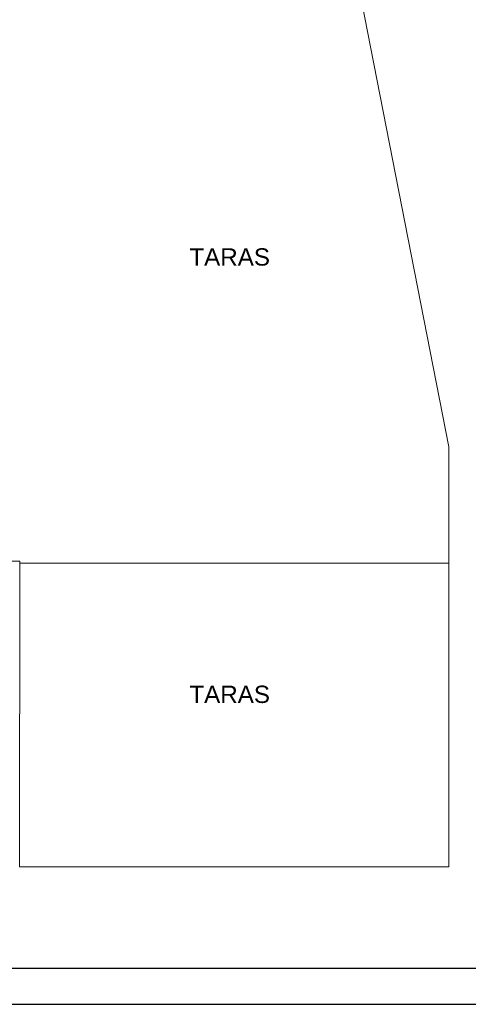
# Model space of a CAD drawing. Header units: inches. Extents: x 201967 to 338763, y -32705 to 30884.
# Tile 54 of 236: x 320937 to 322180, y -12398 to -9670. Entities that reach past the tile are written whole.
import ezdxf

# ---------------------------------------------------------------- set-up
doc = ezdxf.new("R2010")
doc.units = ezdxf.units.IN
doc.header["$MEASUREMENT"] = 0
doc.layers.add('_proj_SCHODY', color=2, linetype='Continuous', lineweight=9)
doc.styles.add('arialcce', font='arial.ttf')

msp = doc.modelspace()

# ---------------------------------------------------------------- linework, layer by layer
at = {"layer": '_proj_SCHODY', "color": 2}
msp.add_line((320936.76, -11176.35), (322125.48, -11176.35), dxfattribs=at)
msp.add_lwpolyline([(319019.14, -8603.43), (319999.14, -8574.03), (319999.14, -9306.3), (321822.99, -9306.34), (322125.48, -10853.64), (322125.49, -12016.74), (320936.54, -12016.74), (320936.76, -11170.34), (319670.76, -11170.34), (319670.77, -11072.34), (316934.76, -11072.34), (316934.76, -9076.34), (319019.14, -9076.34)], close=True, dxfattribs=at)
at = {"layer": 'Defpoints'}
for points in [[(316578.45, -12397.9), (324078.45, -12397.9), (324078.45, -8197.9), (316578.45, -8197.9)], [(316678.45, -12297.9), (323978.45, -12297.9), (323978.45, -8297.9), (316678.45, -8297.9)]]:
    msp.add_lwpolyline(points, close=True, dxfattribs=at)

# ---------------------------------------------------------------- texts
at = {"color": 7, "char_height": 48, "width": 12610.1806, "attachment_point": 4, "rotation": 360, "style": 'arialcce'}
for insert in [(321406.8, -10327.98), (321406.8, -11539.5)]:
    msp.add_mtext('TARAS', dxfattribs=dict(at, insert=insert))

doc.saveas('drawing.dxf')
